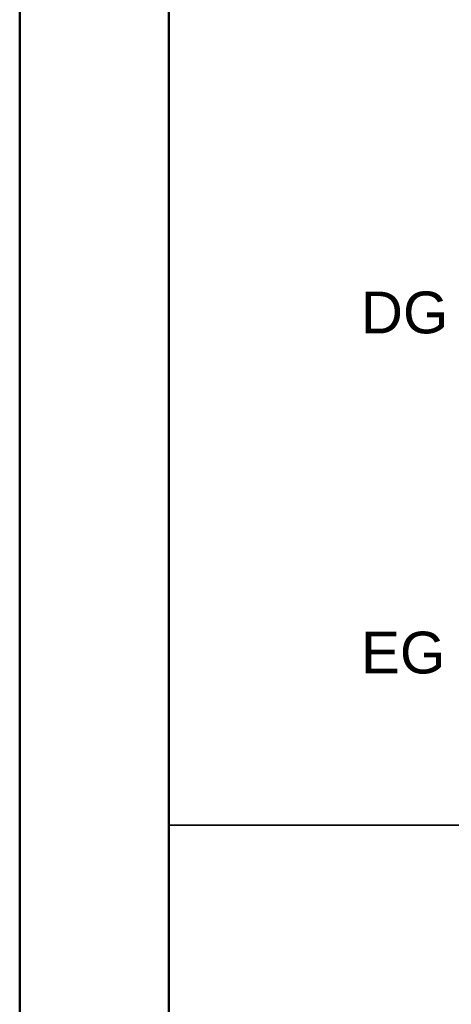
# Model space of a CAD drawing. Extents: x 635 to 1785, y -95 to 499.
# Tile 1 of 110: x 635 to 707, y 38 to 203. Entities that reach past the tile are written whole.
import ezdxf

# ---------------------------------------------------------------- set-up
doc = ezdxf.new("R2010")
doc.units = 0
doc.layers.get('0').update_dxf_attribs({"lineweight": 35})
doc.layers.add('A_Wand_allgemein', color=7, linetype='Continuous', lineweight=35, true_color=0x585858)
doc.layers.add('Rahmen', color=7, linetype='Continuous', lineweight=35, true_color=0x009900)
doc.layers.add('H_Text', color=7, linetype='Continuous', lineweight=18)
doc.styles.get("Standard").update_dxf_attribs({"font": 'arial.ttf'})

# ---------------------------------------------------------------- blocks, each defined once
blk = doc.blocks.new('Einzeiliger Text-A06HSUH2NL', base_point=(692.23, 150.36))
at = {"color": 7, "lineweight": 35, "true_color": 0xffffff, "insert": (692.23, 157.36), "char_height": 7, "attachment_point": 1}
blk.add_mtext('{\\fArial;DG}', dxfattribs=at)
blk = doc.blocks.new('Einzeiliger Text-A06HSUHINL', base_point=(692.26, 93.37))
at = {"color": 7, "lineweight": 35, "true_color": 0xffffff, "insert": (692.26, 100.37), "char_height": 7, "attachment_point": 1}
blk.add_mtext('{\\fArial;EG}', dxfattribs=at)

msp = doc.modelspace()

# ---------------------------------------------------------------- linework, layer by layer
at = {"layer": 'A_Wand_allgemein', "ltscale": 0.35}
msp.add_line((709.18, 67.97), (660.06, 67.97), dxfattribs=at)
at = {"layer": 'Rahmen', "lineweight": 50, "ltscale": 0.5}
for points in [[(1785.06, -95.11), (1785.06, 498.89), (635.06, 498.89), (635.06, -95.11), (1435.06, -95.11), (1685.06, -95.11), (1785.06, -95.11)], [(1780.06, -90.11), (1780.06, 493.89), (660.06, 493.89), (660.06, -90.11), (1430.06, -90.11), (1680.06, -90.11), (1780.06, -90.11)]]:
    msp.add_lwpolyline(points, close=True, dxfattribs=at)

# ---------------------------------------------------------------- block references
at = {"layer": 'H_Text', "color": 0, "linetype": 'ByBlock', "lineweight": -2, "ltscale": 0.13}
for name, p in [('Einzeiliger Text-A06HSUH2NL', (692.23, 150.36)), ('Einzeiliger Text-A06HSUHINL', (692.26, 93.37))]:
    msp.add_blockref(name, p, dxfattribs=at)

doc.saveas('drawing.dxf')
